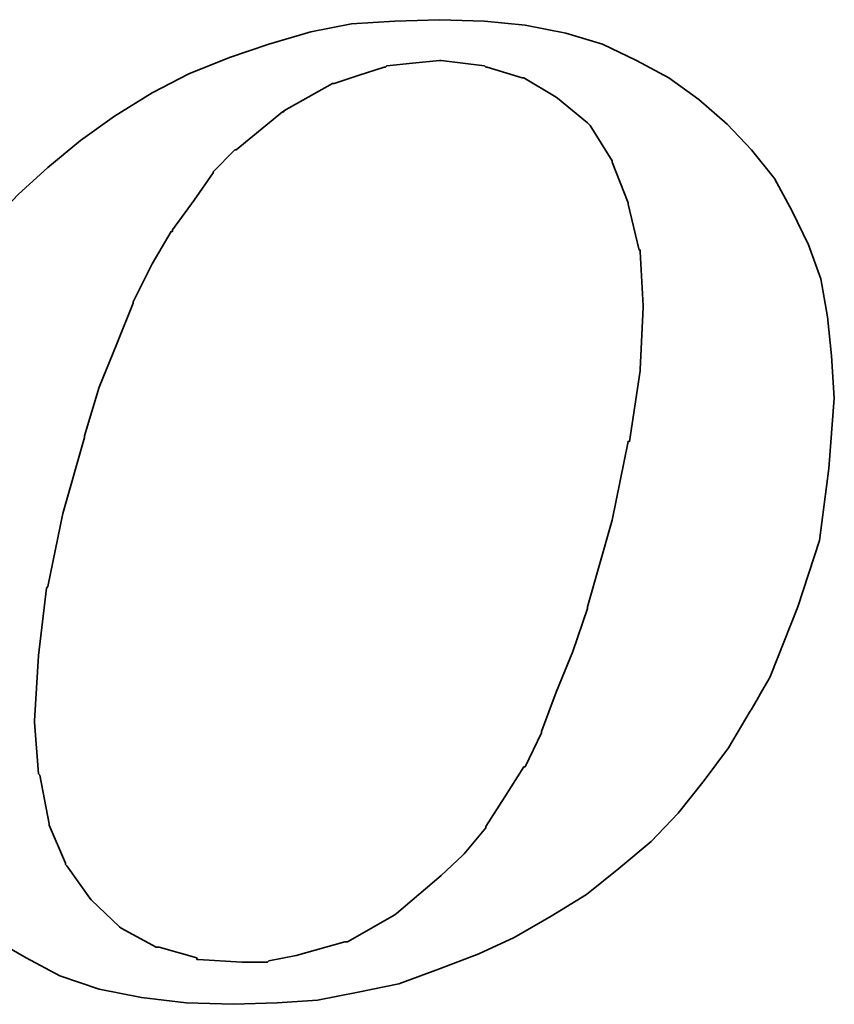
# Model space of a CAD drawing. Header units: millimetres. Extents: x -5 to 213, y -1 to 104.
# Tile 42 of 57: x 163.82 to 166.7, y 51.74 to 55.23. Entities that reach past the tile are written whole.
import ezdxf

# ---------------------------------------------------------------- set-up
doc = ezdxf.new("R2010")
doc.units = ezdxf.units.MM
doc.header["$LTSCALE"] = 0.1
doc.layers.add('layer 1', color=7, linetype='CONTINUOUS')

msp = doc.modelspace()

# ---------------------------------------------------------------- linework, layer by layer
at = {"layer": 'layer 1', "color": 1, "lineweight": 35}
for points, knots in [([(163.5358, 52.1494), (163.5358, 52.1494), (163.6218, 52.0584), (163.6218, 52.0584), (163.6218, 52.0584), (163.6218, 52.0584), (163.7273, 51.9719), (163.7273, 51.9719), (163.7273, 51.9719), (163.7273, 51.9719), (163.8423, 51.9054), (163.8423, 51.9054), (163.8423, 51.9054), (163.8423, 51.9054), (163.9623, 51.8424), (163.9623, 51.8424), (163.9623, 51.8424), (163.9623, 51.8424), (164.1013, 51.7944), (164.1013, 51.7944), (164.1013, 51.7944), (164.1013, 51.7944), (164.2503, 51.7654), (164.2503, 51.7654), (164.2503, 51.7654), (164.2503, 51.7654), (164.4088, 51.7464), (164.4088, 51.7464), (164.4088, 51.7464), (164.4088, 51.7464), (164.5763, 51.7414), (164.5763, 51.7414), (164.5763, 51.7414), (164.5763, 51.7414), (164.7303, 51.7464), (164.7303, 51.7464), (164.7303, 51.7464), (164.7303, 51.7464), (164.8738, 51.7564), (164.8738, 51.7564), (164.8738, 51.7564), (164.8738, 51.7564), (165.0178, 51.7849), (165.0178, 51.7849), (165.0178, 51.7849), (165.0178, 51.7849), (165.1618, 51.8134), (165.1618, 51.8134), (165.1618, 51.8134), (165.1618, 51.8134), (165.3058, 51.8664), (165.3058, 51.8664), (165.3058, 51.8664), (165.3058, 51.8664), (165.4448, 51.9194), (165.4448, 51.9194), (165.4448, 51.9194), (165.4448, 51.9194), (165.5698, 51.9774), (165.5698, 51.9774), (165.5698, 51.9774), (165.5698, 51.9774), (165.6998, 52.0534), (165.6998, 52.0534), (165.6998, 52.0534), (165.6998, 52.0534), (165.8248, 52.1304), (165.8248, 52.1304), (165.8248, 52.1304), (165.8248, 52.1304), (165.9398, 52.2214), (165.9398, 52.2214), (165.9398, 52.2214), (165.9398, 52.2214), (166.0543, 52.3174), (166.0543, 52.3174), (166.0543, 52.3174), (166.0543, 52.3174), (166.1503, 52.4179), (166.1503, 52.4179), (166.1503, 52.4179), (166.1503, 52.4179), (166.2418, 52.5334), (166.2418, 52.5334), (166.2418, 52.5334), (166.2418, 52.5334), (166.3278, 52.6484), (166.3278, 52.6484), (166.3278, 52.6484), (166.3278, 52.6484), (166.4048, 52.7784), (166.4048, 52.7784), (166.4048, 52.7784), (166.4048, 52.7784), (166.4768, 52.9034), (166.4768, 52.9034), (166.4768, 52.9034), (166.4768, 52.9034), (166.5733, 53.1479), (166.5733, 53.1479), (166.5733, 53.1479), (166.5733, 53.1479), (166.6498, 53.3824), (166.6498, 53.3824), (166.6498, 53.3824), (166.6498, 53.3824), (166.6828, 53.6374), (166.6828, 53.6374), (166.6828, 53.6374), (166.6828, 53.6374), (166.7023, 53.8864), (166.7023, 53.8864), (166.7023, 53.8864), (166.7023, 53.8864), (166.6923, 54.0354), (166.6923, 54.0354), (166.6923, 54.0354), (166.6923, 54.0354), (166.6783, 54.1744), (166.6783, 54.1744), (166.6783, 54.1744), (166.6783, 54.1744), (166.6548, 54.3084), (166.6548, 54.3084), (166.6548, 54.3084), (166.6548, 54.3084), (166.6108, 54.4284), (166.6108, 54.4284), (166.6108, 54.4284), (166.6108, 54.4284), (166.5533, 54.5484), (166.5533, 54.5484), (166.5533, 54.5484), (166.5533, 54.5484), (166.4908, 54.6639), (166.4908, 54.6639), (166.4908, 54.6639), (166.4908, 54.6639), (166.4098, 54.7644), (166.4098, 54.7644), (166.4098, 54.7644), (166.4098, 54.7644), (166.3233, 54.8559), (166.3233, 54.8559), (166.3233, 54.8559), (166.3233, 54.8559), (166.2228, 54.9424), (166.2228, 54.9424), (166.2228, 54.9424), (166.2228, 54.9424), (166.1168, 55.0194), (166.1168, 55.0194), (166.1168, 55.0194), (166.1168, 55.0194), (166.0018, 55.0814), (166.0018, 55.0814), (166.0018, 55.0814), (166.0018, 55.0814), (165.8818, 55.1389), (165.8818, 55.1389), (165.8818, 55.1389), (165.8818, 55.1389), (165.7528, 55.1774), (165.7528, 55.1774), (165.7528, 55.1774), (165.7528, 55.1774), (165.6083, 55.2064), (165.6083, 55.2064), (165.6083, 55.2064), (165.6083, 55.2064), (165.4643, 55.2204), (165.4643, 55.2204), (165.4643, 55.2204), (165.4643, 55.2204), (165.3058, 55.2254), (165.3058, 55.2254), (165.3058, 55.2254), (165.3058, 55.2254), (165.1473, 55.2204), (165.1473, 55.2204), (165.1473, 55.2204), (165.1473, 55.2204), (164.9943, 55.2104), (164.9943, 55.2104), (164.9943, 55.2104), (164.9943, 55.2104), (164.8498, 55.1824), (164.8498, 55.1824), (164.8498, 55.1824), (164.8498, 55.1824), (164.7013, 55.1389), (164.7013, 55.1389), (164.7013, 55.1389), (164.7013, 55.1389), (164.5623, 55.0914), (164.5623, 55.0914), (164.5623, 55.0914), (164.5623, 55.0914), (164.4188, 55.0334), (164.4188, 55.0334), (164.4188, 55.0334), (164.4188, 55.0334), (164.2888, 54.9664), (164.2888, 54.9664), (164.2888, 54.9664), (164.2888, 54.9664), (164.1548, 54.8844), (164.1548, 54.8844), (164.1548, 54.8844), (164.1548, 54.8844), (164.0348, 54.7984), (164.0348, 54.7984), (164.0348, 54.7984), (164.0348, 54.7984), (163.9193, 54.7024), (163.9193, 54.7024), (163.9193, 54.7024), (163.9193, 54.7024), (163.8138, 54.6064), (163.8138, 54.6064), (163.8138, 54.6064), (163.8138, 54.6064), (163.7178, 54.5054), (163.7178, 54.5054), (163.7178, 54.5054), (163.7178, 54.5054), (163.6268, 54.3904), (163.6268, 54.3904), (163.6268, 54.3904), (163.6268, 54.3904), (163.5448, 54.2849), (163.5448, 54.2849), (163.5448, 54.2849), (163.5448, 54.2849), (163.4778, 54.1644), (163.4778, 54.1644), (163.4778, 54.1644), (163.4778, 54.1644), (163.4208, 54.0454), (163.4208, 54.0454), (163.4208, 54.0454), (163.4208, 54.0454), (163.3148, 53.7954), (163.3148, 53.7954), (163.3148, 53.7954), (163.3148, 53.7954), (163.2428, 53.5599), (163.2428, 53.5599), (163.2428, 53.5599), (163.2428, 53.5599), (163.2048, 53.3304), (163.2048, 53.3304), (163.2048, 53.3304), (163.2048, 53.3304), (163.1858, 53.1094), (163.1858, 53.1094), (163.1858, 53.1094), (163.1858, 53.1094), (163.1948, 52.9754), (163.1948, 52.9754), (163.1948, 52.9754), (163.1948, 52.9754), (163.2098, 52.8454), (163.2098, 52.8454), (163.2098, 52.8454), (163.2098, 52.8454), (163.2138, 52.8454), (163.2138, 52.8454), (163.2138, 52.8454), (163.2138, 52.8454), (163.2338, 52.7114), (163.2338, 52.7114), (163.2338, 52.7114), (163.2338, 52.7114), (163.2768, 52.5909), (163.2768, 52.5909), (163.2768, 52.5909), (163.2768, 52.5909), (163.3248, 52.4759), (163.3248, 52.4759), (163.3248, 52.4759), (163.3248, 52.4759), (163.3818, 52.3604), (163.3818, 52.3604), (163.3818, 52.3604), (163.3818, 52.3604), (163.4538, 52.2554), (163.4538, 52.2554), (163.4538, 52.2554), (163.4538, 52.2554), (163.5358, 52.1494), (163.5358, 52.1494)], [0, 0, 0, 0, 0.013699, 0.013699, 0.013699, 0.013699, 0.027397, 0.027397, 0.027397, 0.027397, 0.041096, 0.041096, 0.041096, 0.041096, 0.054795, 0.054795, 0.054795, 0.054795, 0.068493, 0.068493, 0.068493, 0.068493, 0.082192, 0.082192, 0.082192, 0.082192, 0.09589, 0.09589, 0.09589, 0.09589, 0.109589, 0.109589, 0.109589, 0.109589, 0.123288, 0.123288, 0.123288, 0.123288, 0.136986, 0.136986, 0.136986, 0.136986, 0.150685, 0.150685, 0.150685, 0.150685, 0.164384, 0.164384, 0.164384, 0.164384, 0.178082, 0.178082, 0.178082, 0.178082, 0.191781, 0.191781, 0.191781, 0.191781, 0.205479, 0.205479, 0.205479, 0.205479, 0.219178, 0.219178, 0.219178, 0.219178, 0.232877, 0.232877, 0.232877, 0.232877, 0.246575, 0.246575, 0.246575, 0.246575, 0.260274, 0.260274, 0.260274, 0.260274, 0.273973, 0.273973, 0.273973, 0.273973, 0.287671, 0.287671, 0.287671, 0.287671, 0.30137, 0.30137, 0.30137, 0.30137, 0.315068, 0.315068, 0.315068, 0.315069, 0.328767, 0.328767, 0.328767, 0.328767, 0.342466, 0.342466, 0.342466, 0.342466, 0.356164, 0.356164, 0.356164, 0.356164, 0.369863, 0.369863, 0.369863, 0.369863, 0.383562, 0.383562, 0.383562, 0.383562, 0.39726, 0.39726, 0.39726, 0.39726, 0.410959, 0.410959, 0.410959, 0.410959, 0.424658, 0.424658, 0.424658, 0.424658, 0.438356, 0.438356, 0.438356, 0.438356, 0.452055, 0.452055, 0.452055, 0.452055, 0.465753, 0.465753, 0.465753, 0.465753, 0.479452, 0.479452, 0.479452, 0.479452, 0.493151, 0.493151, 0.493151, 0.493151, 0.506849, 0.506849, 0.506849, 0.506849, 0.520548, 0.520548, 0.520548, 0.520548, 0.534247, 0.534247, 0.534247, 0.534247, 0.547945, 0.547945, 0.547945, 0.547945, 0.561644, 0.561644, 0.561644, 0.561644, 0.575342, 0.575342, 0.575342, 0.575342, 0.589041, 0.589041, 0.589041, 0.589041, 0.60274, 0.60274, 0.60274, 0.60274, 0.616438, 0.616438, 0.616438, 0.616438, 0.630137, 0.630137, 0.630137, 0.630137, 0.643836, 0.643836, 0.643836, 0.643836, 0.657534, 0.657534, 0.657534, 0.657534, 0.671233, 0.671233, 0.671233, 0.671233, 0.684932, 0.684932, 0.684932, 0.684932, 0.69863, 0.69863, 0.69863, 0.69863, 0.712329, 0.712329, 0.712329, 0.712329, 0.726027, 0.726027, 0.726027, 0.726027, 0.739726, 0.739726, 0.739726, 0.739726, 0.753425, 0.753425, 0.753425, 0.753425, 0.767123, 0.767123, 0.767123, 0.767123, 0.780822, 0.780822, 0.780822, 0.780822, 0.794521, 0.794521, 0.794521, 0.794521, 0.808219, 0.808219, 0.808219, 0.808219, 0.821918, 0.821918, 0.821918, 0.821918, 0.835616, 0.835616, 0.835616, 0.835616, 0.849315, 0.849315, 0.849315, 0.849315, 0.863014, 0.863014, 0.863014, 0.863014, 0.876712, 0.876712, 0.876712, 0.876712, 0.890411, 0.890411, 0.890411, 0.890411, 0.90411, 0.90411, 0.90411, 0.90411, 0.917808, 0.917808, 0.917808, 0.917808, 0.931507, 0.931507, 0.931507, 0.931507, 0.945205, 0.945205, 0.945205, 0.945205, 0.958904, 0.958904, 0.958904, 0.958904, 0.972603, 0.972603, 0.972603, 0.972603, 0.986301, 0.986301, 0.986301, 0.986301, 1, 1, 1, 1]), ([(164.0488, 53.7524), (164.0488, 53.7524), (164.1013, 53.9254), (164.1013, 53.9254), (164.1013, 53.9254), (164.1013, 53.9254), (164.1638, 54.0789), (164.1638, 54.0789), (164.1638, 54.0789), (164.1638, 54.0789), (164.2213, 54.2224), (164.2213, 54.2224), (164.2213, 54.2224), (164.2213, 54.2224), (164.2213, 54.2274), (164.2213, 54.2274), (164.2213, 54.2274), (164.2213, 54.2274), (164.2888, 54.3614), (164.2888, 54.3614), (164.2888, 54.3614), (164.2888, 54.3614), (164.3558, 54.4764), (164.3558, 54.4764), (164.3558, 54.4764), (164.3558, 54.4764), (164.3608, 54.4764), (164.3608, 54.4764), (164.3608, 54.4764), (164.3608, 54.4764), (164.3608, 54.4814), (164.3608, 54.4814), (164.3608, 54.4814), (164.3608, 54.4814), (164.4373, 54.5869), (164.4373, 54.5869), (164.4373, 54.5869), (164.4373, 54.5869), (164.5048, 54.6834), (164.5048, 54.6834), (164.5048, 54.6834), (164.5048, 54.6834), (164.5048, 54.6874), (164.5048, 54.6874), (164.5048, 54.6874), (164.5048, 54.6874), (164.5813, 54.7644), (164.5813, 54.7644), (164.5813, 54.7644), (164.5813, 54.7644), (164.5863, 54.7644), (164.5863, 54.7644), (164.5863, 54.7644), (164.5863, 54.7644), (164.7498, 54.8994), (164.7498, 54.8994), (164.7498, 54.8994), (164.7498, 54.8994), (164.7548, 54.8994), (164.7548, 54.8994), (164.7548, 54.8994), (164.7548, 54.8994), (164.7548, 54.9034), (164.7548, 54.9034), (164.7548, 54.9034), (164.7548, 54.9034), (164.9268, 54.9994), (164.9268, 54.9994), (164.9268, 54.9994), (164.9268, 54.9994), (164.9323, 54.9994), (164.9323, 54.9994), (164.9323, 54.9994), (164.9323, 54.9994), (165.0178, 55.0284), (165.0178, 55.0284), (165.0178, 55.0284), (165.0178, 55.0284), (165.1098, 55.0574), (165.1098, 55.0574), (165.1098, 55.0574), (165.1098, 55.0574), (165.1138, 55.0574), (165.1138, 55.0574), (165.1138, 55.0574), (165.1138, 55.0574), (165.1188, 55.0624), (165.1188, 55.0624), (165.1188, 55.0624), (165.1188, 55.0624), (165.2098, 55.0714), (165.2098, 55.0714), (165.2098, 55.0714), (165.2098, 55.0714), (165.3058, 55.0814), (165.3058, 55.0814), (165.3058, 55.0814), (165.3058, 55.0814), (165.3108, 55.0814), (165.3108, 55.0814), (165.3108, 55.0814), (165.3108, 55.0814), (165.4643, 55.0624), (165.4643, 55.0624), (165.4643, 55.0624), (165.4643, 55.0624), (165.4688, 55.0574), (165.4688, 55.0574), (165.4688, 55.0574), (165.4688, 55.0574), (165.4738, 55.0574), (165.4738, 55.0574), (165.4738, 55.0574), (165.4738, 55.0574), (165.5983, 55.0194), (165.5983, 55.0194), (165.5983, 55.0194), (165.5983, 55.0194), (165.6033, 55.0194), (165.6033, 55.0194), (165.6033, 55.0194), (165.6033, 55.0194), (165.7183, 54.9514), (165.7183, 54.9514), (165.7183, 54.9514), (165.7183, 54.9514), (165.7233, 54.9474), (165.7233, 54.9474), (165.7233, 54.9474), (165.7233, 54.9474), (165.8288, 54.8604), (165.8288, 54.8604), (165.8288, 54.8604), (165.8288, 54.8604), (165.8338, 54.8559), (165.8338, 54.8559), (165.8338, 54.8559), (165.8338, 54.8559), (165.8388, 54.8509), (165.8388, 54.8509), (165.8388, 54.8509), (165.8388, 54.8509), (165.9158, 54.7259), (165.9158, 54.7259), (165.9158, 54.7259), (165.9158, 54.7259), (165.9158, 54.7214), (165.9158, 54.7214), (165.9158, 54.7214), (165.9158, 54.7214), (165.9728, 54.5774), (165.9728, 54.5774), (165.9728, 54.5774), (165.9728, 54.5774), (165.9728, 54.5724), (165.9728, 54.5724), (165.9728, 54.5724), (165.9728, 54.5724), (166.0118, 54.4099), (166.0118, 54.4099), (166.0118, 54.4099), (166.0118, 54.4099), (166.0158, 54.4099), (166.0158, 54.4099), (166.0158, 54.4099), (166.0158, 54.4099), (166.0158, 54.4044), (166.0158, 54.4044), (166.0158, 54.4044), (166.0158, 54.4044), (166.0258, 54.2124), (166.0258, 54.2124), (166.0258, 54.2124), (166.0258, 54.2124), (166.0258, 54.2079), (166.0258, 54.2079), (166.0258, 54.2079), (166.0258, 54.2079), (166.0158, 53.9874), (166.0158, 53.9874), (166.0158, 53.9874), (166.0158, 53.9874), (166.0158, 53.9824), (166.0158, 53.9824), (166.0158, 53.9824), (166.0158, 53.9824), (165.9778, 53.7334), (165.9778, 53.7334), (165.9778, 53.7334), (165.9778, 53.7334), (165.9728, 53.7334), (165.9728, 53.7334), (165.9728, 53.7334), (165.9728, 53.7334), (165.9158, 53.4544), (165.9158, 53.4544), (165.9158, 53.4544), (165.9158, 53.4544), (165.8288, 53.1479), (165.8288, 53.1479), (165.8288, 53.1479), (165.8288, 53.1479), (165.8288, 53.1424), (165.8288, 53.1424), (165.8288, 53.1424), (165.8288, 53.1424), (165.7768, 52.9894), (165.7768, 52.9894), (165.7768, 52.9894), (165.7768, 52.9894), (165.7183, 52.8454), (165.7183, 52.8454), (165.7183, 52.8454), (165.7183, 52.8454), (165.6658, 52.7064), (165.6658, 52.7064), (165.6658, 52.7064), (165.6658, 52.7064), (165.6658, 52.7014), (165.6658, 52.7014), (165.6658, 52.7014), (165.6658, 52.7014), (165.6083, 52.5814), (165.6083, 52.5814), (165.6083, 52.5814), (165.6083, 52.5814), (165.6033, 52.5814), (165.6033, 52.5814), (165.6033, 52.5814), (165.6033, 52.5814), (165.5368, 52.4759), (165.5368, 52.4759), (165.5368, 52.4759), (165.5368, 52.4759), (165.4688, 52.3704), (165.4688, 52.3704), (165.4688, 52.3704), (165.4688, 52.3704), (165.4688, 52.3654), (165.4688, 52.3654), (165.4688, 52.3654), (165.4688, 52.3654), (165.3928, 52.2744), (165.3928, 52.2744), (165.3928, 52.2744), (165.3928, 52.2744), (165.3878, 52.2694), (165.3878, 52.2694), (165.3878, 52.2694), (165.3878, 52.2694), (165.3108, 52.1974), (165.3108, 52.1974), (165.3108, 52.1974), (165.3108, 52.1974), (165.1528, 52.0629), (165.1528, 52.0629), (165.1528, 52.0629), (165.1528, 52.0629), (165.1473, 52.0584), (165.1473, 52.0584), (165.1473, 52.0584), (165.1473, 52.0584), (164.9798, 51.9624), (164.9798, 51.9624), (164.9798, 51.9624), (164.9798, 51.9624), (164.9748, 51.9624), (164.9748, 51.9624), (164.9748, 51.9624), (164.9748, 51.9624), (164.9703, 51.9624), (164.9703, 51.9624), (164.9703, 51.9624), (164.9703, 51.9624), (164.7978, 51.9144), (164.7978, 51.9144), (164.7978, 51.9144), (164.7978, 51.9144), (164.7013, 51.8949), (164.7013, 51.8949), (164.7013, 51.8949), (164.7013, 51.8949), (164.6963, 51.8904), (164.6963, 51.8904), (164.6963, 51.8904), (164.6963, 51.8904), (164.6918, 51.8904), (164.6918, 51.8904), (164.6918, 51.8904), (164.6918, 51.8904), (164.6053, 51.8904), (164.6053, 51.8904), (164.6053, 51.8904), (164.6053, 51.8904), (164.4518, 51.8999), (164.4518, 51.8999), (164.4518, 51.8999), (164.4518, 51.8999), (164.4468, 51.8999), (164.4468, 51.8999), (164.4468, 51.8999), (164.4468, 51.8999), (164.4468, 51.9054), (164.4468, 51.9054), (164.4468, 51.9054), (164.4468, 51.9054), (164.3128, 51.9434), (164.3128, 51.9434), (164.3128, 51.9434), (164.3128, 51.9434), (164.3078, 51.9434), (164.3078, 51.9434), (164.3078, 51.9434), (164.3078, 51.9434), (164.3028, 51.9434), (164.3028, 51.9434), (164.3028, 51.9434), (164.3028, 51.9434), (164.1783, 52.0104), (164.1783, 52.0104), (164.1783, 52.0104), (164.1783, 52.0104), (164.1733, 52.0154), (164.1733, 52.0154), (164.1733, 52.0154), (164.1733, 52.0154), (164.0728, 52.1114), (164.0728, 52.1114), (164.0728, 52.1114), (164.0728, 52.1114), (164.0678, 52.1164), (164.0678, 52.1164), (164.0678, 52.1164), (164.0678, 52.1164), (163.9868, 52.2314), (163.9868, 52.2314), (163.9868, 52.2314), (163.9868, 52.2314), (163.9818, 52.2364), (163.9818, 52.2364), (163.9818, 52.2364), (163.9818, 52.2364), (163.9818, 52.2404), (163.9818, 52.2404), (163.9818, 52.2404), (163.9818, 52.2404), (163.9238, 52.3754), (163.9238, 52.3754), (163.9238, 52.3754), (163.9238, 52.3754), (163.9238, 52.3804), (163.9238, 52.3804), (163.9238, 52.3804), (163.9238, 52.3804), (163.8908, 52.5524), (163.8908, 52.5524), (163.8908, 52.5524), (163.8908, 52.5524), (163.8858, 52.5574), (163.8858, 52.5574), (163.8858, 52.5574), (163.8858, 52.5574), (163.8718, 52.7394), (163.8718, 52.7394), (163.8718, 52.7394), (163.8718, 52.7394), (163.8718, 52.7444), (163.8718, 52.7444), (163.8718, 52.7444), (163.8718, 52.7444), (163.8858, 52.9754), (163.8858, 52.9754), (163.8858, 52.9754), (163.8858, 52.9754), (163.9143, 53.2144), (163.9143, 53.2144), (163.9143, 53.2144), (163.9143, 53.2144), (163.9193, 53.2194), (163.9193, 53.2194), (163.9193, 53.2194), (163.9193, 53.2194), (163.9723, 53.4784), (163.9723, 53.4784), (163.9723, 53.4784), (163.9723, 53.4784), (164.0488, 53.7474), (164.0488, 53.7474), (164.0488, 53.7474), (164.0488, 53.7474), (164.0488, 53.7524), (164.0488, 53.7524)], [0, 0, 0, 0, 0.010204, 0.010204, 0.010204, 0.010204, 0.020408, 0.020408, 0.020408, 0.020408, 0.030612, 0.030612, 0.030612, 0.030612, 0.040816, 0.040816, 0.040816, 0.040816, 0.05102, 0.05102, 0.05102, 0.05102, 0.061224, 0.061224, 0.061224, 0.061224, 0.071429, 0.071429, 0.071429, 0.071429, 0.081633, 0.081633, 0.081633, 0.081633, 0.091837, 0.091837, 0.091837, 0.091837, 0.102041, 0.102041, 0.102041, 0.102041, 0.112245, 0.112245, 0.112245, 0.112245, 0.122449, 0.122449, 0.122449, 0.122449, 0.132653, 0.132653, 0.132653, 0.132653, 0.142857, 0.142857, 0.142857, 0.142857, 0.153061, 0.153061, 0.153061, 0.153061, 0.163265, 0.163265, 0.163265, 0.163265, 0.173469, 0.173469, 0.173469, 0.173469, 0.183673, 0.183673, 0.183673, 0.183673, 0.193878, 0.193878, 0.193878, 0.193878, 0.204082, 0.204082, 0.204082, 0.204082, 0.214286, 0.214286, 0.214286, 0.214286, 0.22449, 0.22449, 0.22449, 0.22449, 0.234694, 0.234694, 0.234694, 0.234694, 0.244898, 0.244898, 0.244898, 0.244898, 0.255102, 0.255102, 0.255102, 0.255102, 0.265306, 0.265306, 0.265306, 0.265306, 0.27551, 0.27551, 0.27551, 0.27551, 0.285714, 0.285714, 0.285714, 0.285714, 0.295918, 0.295918, 0.295918, 0.295918, 0.306122, 0.306122, 0.306122, 0.306122, 0.316327, 0.316327, 0.316327, 0.316327, 0.326531, 0.326531, 0.326531, 0.326531, 0.336735, 0.336735, 0.336735, 0.336735, 0.346939, 0.346939, 0.346939, 0.346939, 0.357143, 0.357143, 0.357143, 0.357143, 0.367347, 0.367347, 0.367347, 0.367347, 0.377551, 0.377551, 0.377551, 0.377551, 0.387755, 0.387755, 0.387755, 0.387755, 0.397959, 0.397959, 0.397959, 0.397959, 0.408163, 0.408163, 0.408163, 0.408163, 0.418367, 0.418367, 0.418367, 0.418367, 0.428571, 0.428571, 0.428571, 0.428571, 0.438776, 0.438776, 0.438776, 0.438776, 0.44898, 0.44898, 0.44898, 0.44898, 0.459184, 0.459184, 0.459184, 0.459184, 0.469388, 0.469388, 0.469388, 0.469388, 0.479592, 0.479592, 0.479592, 0.479592, 0.489796, 0.489796, 0.489796, 0.489796, 0.5, 0.5, 0.5, 0.5, 0.510204, 0.510204, 0.510204, 0.510204, 0.520408, 0.520408, 0.520408, 0.520408, 0.530612, 0.530612, 0.530612, 0.530612, 0.540816, 0.540816, 0.540816, 0.540816, 0.55102, 0.55102, 0.55102, 0.55102, 0.561224, 0.561224, 0.561224, 0.561224, 0.571429, 0.571429, 0.571429, 0.571429, 0.581633, 0.581633, 0.581633, 0.581633, 0.591837, 0.591837, 0.591837, 0.591837, 0.602041, 0.602041, 0.602041, 0.602041, 0.612245, 0.612245, 0.612245, 0.612245, 0.622449, 0.622449, 0.622449, 0.622449, 0.632653, 0.632653, 0.632653, 0.632653, 0.642857, 0.642857, 0.642857, 0.642857, 0.653061, 0.653061, 0.653061, 0.653061, 0.663265, 0.663265, 0.663265, 0.663265, 0.673469, 0.673469, 0.673469, 0.673469, 0.683673, 0.683673, 0.683673, 0.683673, 0.693878, 0.693878, 0.693878, 0.693878, 0.704082, 0.704082, 0.704082, 0.704082, 0.714286, 0.714286, 0.714286, 0.714286, 0.72449, 0.72449, 0.72449, 0.72449, 0.734694, 0.734694, 0.734694, 0.734694, 0.744898, 0.744898, 0.744898, 0.744898, 0.755102, 0.755102, 0.755102, 0.755102, 0.765306, 0.765306, 0.765306, 0.765306, 0.77551, 0.77551, 0.77551, 0.77551, 0.785714, 0.785714, 0.785714, 0.785714, 0.795918, 0.795918, 0.795918, 0.795918, 0.806122, 0.806122, 0.806122, 0.806122, 0.816327, 0.816327, 0.816327, 0.816327, 0.826531, 0.826531, 0.826531, 0.826531, 0.836735, 0.836735, 0.836735, 0.836735, 0.846939, 0.846939, 0.846939, 0.846939, 0.857143, 0.857143, 0.857143, 0.857143, 0.867347, 0.867347, 0.867347, 0.867347, 0.877551, 0.877551, 0.877551, 0.877551, 0.887755, 0.887755, 0.887755, 0.887755, 0.897959, 0.897959, 0.897959, 0.897959, 0.908163, 0.908163, 0.908163, 0.908163, 0.918367, 0.918367, 0.918367, 0.918367, 0.928571, 0.928571, 0.928571, 0.928571, 0.938776, 0.938776, 0.938776, 0.938776, 0.94898, 0.94898, 0.94898, 0.94898, 0.959184, 0.959184, 0.959184, 0.959184, 0.969388, 0.969388, 0.969388, 0.969388, 0.979592, 0.979592, 0.979592, 0.979592, 0.989796, 0.989796, 0.989796, 0.989796, 1, 1, 1, 1])]:
    msp.add_open_spline(points, degree=3, knots=knots, dxfattribs=at)

doc.saveas('drawing.dxf')
